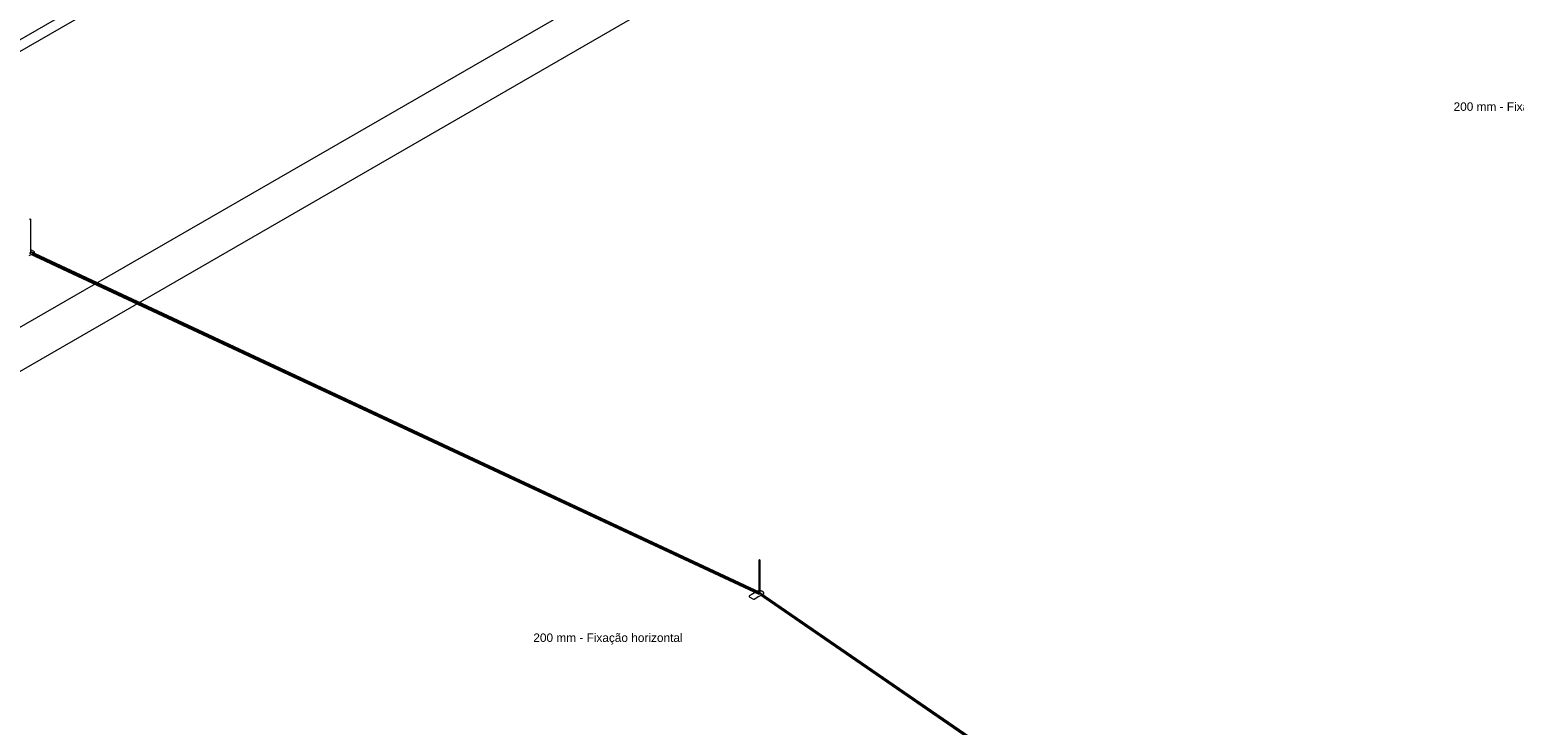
# Model space of a CAD drawing. Header units: millimetres. Extents: x 4477830 to 4478275, y -30323838 to -30323445.
# Tile 64 of 124: x 4477975 to 4478010, y -30323511 to -30323494. Entities that reach past the tile are written whole.
import ezdxf

# ---------------------------------------------------------------- set-up
doc = ezdxf.new("R2010")
doc.units = ezdxf.units.MM
doc.linetypes.add('NULL', pattern=[0])
for name, color, linetype, lineweight in [('IFC-Parede padrão-Contorno', 44, 'Continuous', 5), ('Nível 1', 7, 'Continuous', 0), ('PR-Captor', 9, 'Continuous', 18), ('PR-Condutos', 150, 'Continuous', 25), ('Textos', 7, 'Continuous', 9)]:
    doc.layers.add(name, color=color, linetype=linetype, lineweight=lineweight)
doc.styles.add('ARIAL', font='arial.ttf')

msp = doc.modelspace()

# ---------------------------------------------------------------- hatches: boundary and pattern name
at = {"layer": 'PR-Condutos', "linetype": 'Continuous', "true_color": 0x105689}
for points in [[(4477983.469, -30323503.541), (4477974.691, -30323499.439), (4477992.051, -30323507.557)], [(4477974.827, -30323499.5), (4477974.958, -30323499.561), (4477992.06, -30323507.553)], [(4477974.846, -30323499.511), (4477975.397, -30323499.766), (4477974.958, -30323499.561), (4477974.886, -30323499.528)], [(4477974.846, -30323499.53), (4477974.882, -30323499.547), (4477974.88, -30323499.548), (4477974.846, -30323499.534), (4477974.879, -30323499.549), (4477974.874, -30323499.552), (4477974.932, -30323499.579), (4477974.932, -30323499.582), (4477975.667, -30323499.923), (4477992.044, -30323507.575), (4477975.609, -30323499.889), (4477992.044, -30323507.569), (4477975.542, -30323499.85), (4477992.047, -30323507.563), (4477975.476, -30323499.812), (4477992.051, -30323507.557), (4477974.881, -30323499.528)], [(4477974.868, -30323499.555), (4477975.011, -30323499.622), (4477975.006, -30323499.613), (4477974.874, -30323499.552)], [(4477974.868, -30323499.555), (4477992.048, -30323507.583), (4477975.706, -30323499.945), (4477974.932, -30323499.584)], [(4477975.706, -30323499.945), (4477974.87, -30323499.554), (4477974.869, -30323499.555)], [(4477974.882, -30323499.528), (4477974.881, -30323499.528), (4477983.469, -30323503.541), (4477975.397, -30323499.766)], [(4477974.932, -30323499.583), (4477975.706, -30323499.945), (4477992.045, -30323507.58), (4477975.667, -30323499.923), (4477974.932, -30323499.582)], [(4477992.055, -30323507.554), (4477974.958, -30323499.561), (4477983.469, -30323503.541)], [(4477974.958, -30323499.561), (4477975.396, -30323499.766), (4477992.06, -30323507.553)], [(4477975.396, -30323499.766), (4477991.993, -30323507.525), (4477991.996, -30323507.523)], [(4477975.476, -30323499.812), (4477991.98, -30323507.532), (4477991.987, -30323507.528)], [(4477975.542, -30323499.85), (4477991.973, -30323507.536), (4477991.98, -30323507.532)], [(4477975.609, -30323499.889), (4477991.967, -30323507.539), (4477991.973, -30323507.536)], [(4477975.667, -30323499.923), (4477991.963, -30323507.542), (4477991.967, -30323507.539)], [(4477975.706, -30323499.945), (4477991.961, -30323507.543), (4477991.963, -30323507.542)], [(4477983.469, -30323503.541), (4477991.987, -30323507.528), (4477991.993, -30323507.525)], [(4477992.044, -30323507.575), (4478008.386, -30323518.813), (4478009.081, -30323519.287), (4478009.081, -30323519.286)], [(4477992.044, -30323507.58), (4478008.376, -30323518.807), (4478009.204, -30323519.375)], [(4477992.045, -30323507.569), (4478009.207, -30323519.373), (4478009.213, -30323519.37)], [(4477992.073, -30323507.588), (4478008.483, -30323518.869), (4478009.213, -30323519.37), (4478009.218, -30323519.367), (4478009.085, -30323519.277), (4478009.086, -30323519.275), (4477992.048, -30323507.564), (4477992.103, -30323507.601), (4477992.099, -30323507.603)], [(4477992.053, -30323507.559), (4478009.084, -30323519.274), (4478009.224, -30323519.364), (4478009.088, -30323519.271), (4478009.225, -30323519.363)], [(4477992.058, -30323507.555), (4478009.088, -30323519.268), (4478009.23, -30323519.36), (4478009.093, -30323519.268), (4478009.231, -30323519.36)], [(4477992.118, -30323507.592), (4477992.114, -30323507.594), (4478008.69, -30323518.988), (4478009.231, -30323519.36), (4478009.234, -30323519.358), (4477992.062, -30323507.554)], [(4477992.065, -30323507.556), (4478009.234, -30323519.358), (4478009.235, -30323519.357)], [(4477992.073, -30323507.579), (4477992.106, -30323507.599), (4477992.103, -30323507.601), (4478008.557, -30323518.911), (4478009.086, -30323519.275), (4477992.082, -30323507.579)], [(4477992.082, -30323507.579), (4478008.63, -30323518.953), (4478009.226, -30323519.363), (4478009.23, -30323519.36), (4478009.088, -30323519.268), (4477992.114, -30323507.594)], [(4477992.087, -30323507.61), (4478008.376, -30323518.807), (4477992.159, -30323507.659)], [(4477992.088, -30323507.61), (4478008.384, -30323518.811), (4478009.082, -30323519.291), (4477992.091, -30323507.608)], [(4477992.091, -30323507.608), (4478008.422, -30323518.833), (4478009.207, -30323519.373), (4477992.096, -30323507.605)], [(4477992.159, -30323507.62), (4477992.118, -30323507.592), (4478008.727, -30323519.01), (4478009.099, -30323519.265)], [(4477992.159, -30323507.66), (4478004.4, -30323516.074), (4478008.376, -30323518.807)]]:
    msp.add_hatch(color=146, dxfattribs=at).paths.add_polyline_path(points)

# ---------------------------------------------------------------- linework, layer by layer
at = {"layer": 'IFC-Parede padrão-Contorno', "color": 8, "lineweight": 5}
for p, q in [((4477995.971, -30323482.141), (4477968.431, -30323498.042)), ((4477996.213, -30323482.281), (4477968.673, -30323498.182))]:
    msp.add_line(p, q, dxfattribs=at)
at = {"layer": 'Nível 1', "color": 8, "lineweight": 5}
for p, q in [((4477945.846, -30323517.874), (4478027.111, -30323470.956)), ((4478028.016, -30323471.478), (4477946.759, -30323518.392))]:
    msp.add_line(p, q, dxfattribs=at)
at = {"layer": 'PR-Captor', "color": 251}
for p, q in [((4477974.828, -30323498.718), (4477974.811, -30323498.738)), ((4477974.846, -30323498.738), (4477974.828, -30323498.718)), ((4477974.846, -30323498.758), (4477974.846, -30323498.738)), ((4477974.846, -30323499.03), (4477974.846, -30323498.758)), ((4477974.846, -30323499.227), (4477974.846, -30323499.03)), ((4477974.846, -30323499.329), (4477974.846, -30323499.227)), ((4477974.846, -30323499.411), (4477974.846, -30323499.329)), ((4477974.846, -30323499.428), (4477974.846, -30323499.411)), ((4477974.846, -30323499.448), (4477974.846, -30323499.428)), ((4477974.846, -30323499.508), (4477974.846, -30323499.448)), ((4477974.932, -30323499.498), (4477974.846, -30323499.448)), ((4477974.81, -30323499.589), (4477974.868, -30323499.555)), ((4477974.811, -30323499.528), (4477974.846, -30323499.528)), ((4477974.846, -30323499.528), (4477974.846, -30323499.508)), ((4477974.903, -30323499.535), (4477974.932, -30323499.518)), ((4477974.932, -30323499.518), (4477974.932, -30323499.498)), ((4477992.055, -30323506.769), (4477992.038, -30323506.789)), ((4477992.038, -30323506.789), (4477992.038, -30323506.809)), ((4477992.038, -30323506.809), (4477992.038, -30323507.479)), ((4477992.073, -30323506.789), (4477992.055, -30323506.769)), ((4477992.073, -30323506.809), (4477992.073, -30323506.789)), ((4477992.073, -30323507.462), (4477992.073, -30323506.809)), ((4477991.961, -30323507.543), (4477991.899, -30323507.579)), ((4477991.994, -30323507.524), (4477991.961, -30323507.543)), ((4477991.996, -30323507.523), (4477991.994, -30323507.524)), ((4477992.008, -30323507.516), (4477991.996, -30323507.523)), ((4477992.038, -30323507.499), (4477992.008, -30323507.516)), ((4477992.038, -30323507.479), (4477992.038, -30323507.499)), ((4477992.038, -30323507.499), (4477992.038, -30323507.543)), ((4477992.038, -30323507.543), (4477992.038, -30323507.579)), ((4477992.073, -30323507.479), (4477992.073, -30323507.462)), ((4477992.073, -30323507.499), (4477992.073, -30323507.479)), ((4477992.073, -30323507.519), (4477992.073, -30323507.499)), ((4477992.081, -30323507.503), (4477992.073, -30323507.499)), ((4477992.073, -30323507.536), (4477992.073, -30323507.519)), ((4477992.073, -30323507.545), (4477992.073, -30323507.536)), ((4477992.073, -30323507.552), (4477992.073, -30323507.545)), ((4477992.094, -30323507.511), (4477992.081, -30323507.503)), ((4477992.109, -30323507.52), (4477992.094, -30323507.511)), ((4477992.139, -30323507.537), (4477992.109, -30323507.52)), ((4477992.159, -30323507.549), (4477992.139, -30323507.537)), ((4477991.863, -30323507.6), (4477991.813, -30323507.629)), ((4477991.813, -30323507.629), (4477991.813, -30323507.649)), ((4477991.813, -30323507.649), (4477991.917, -30323507.709)), ((4477991.899, -30323507.579), (4477991.863, -30323507.6)), ((4477991.917, -30323507.709), (4477991.928, -30323507.702)), ((4477991.928, -30323507.702), (4477991.994, -30323507.664)), ((4477991.994, -30323507.664), (4477992.026, -30323507.646)), ((4477992.026, -30323507.646), (4477992.051, -30323507.631)), ((4477992.04, -30323507.579), (4477992.043, -30323507.579)), ((4477992.044, -30323507.579), (4477992.073, -30323507.579)), ((4477992.051, -30323507.631), (4477992.078, -30323507.616)), ((4477992.073, -30323507.559), (4477992.073, -30323507.552)), ((4477992.073, -30323507.561), (4477992.073, -30323507.559)), ((4477992.073, -30323507.579), (4477992.073, -30323507.561)), ((4477992.078, -30323507.616), (4477992.087, -30323507.61)), ((4477992.118, -30323507.592), (4477992.131, -30323507.585)), ((4477992.131, -30323507.585), (4477992.159, -30323507.569)), ((4477992.159, -30323507.569), (4477992.159, -30323507.549))]:
    msp.add_line(p, q, dxfattribs=at)
at = {"layer": 'PR-Condutos'}
for p, q in [((4477992.06, -30323507.553), (4477974.827, -30323499.5)), ((4477974.868, -30323499.555), (4477974.932, -30323499.585)), ((4477974.868, -30323499.555), (4477974.932, -30323499.585)), ((4477974.932, -30323499.585), (4477975.011, -30323499.622)), ((4477974.932, -30323499.585), (4477975.72, -30323499.953)), ((4477975.72, -30323499.953), (4477992.048, -30323507.583)), ((4478008.734, -30323519.014), (4477992.065, -30323507.556)), ((4477992.087, -30323507.61), (4477992.159, -30323507.66)), ((4477992.159, -30323507.66), (4478004.4, -30323516.074))]:
    msp.add_line(p, q, dxfattribs=at)

# ---------------------------------------------------------------- texts
at = {"layer": 'Textos', "linetype": 'NULL', "char_height": 0.2, "width": 7.04878, "attachment_point": 9, "line_spacing_factor": 0.6, "style": 'ARIAL'}
for insert in [(4478011.974, -30323496.229), (4477990.239, -30323508.777)]:
    msp.add_mtext('200 mm - Fixação horizontal', dxfattribs=dict(at, insert=insert))

doc.saveas('drawing.dxf')
